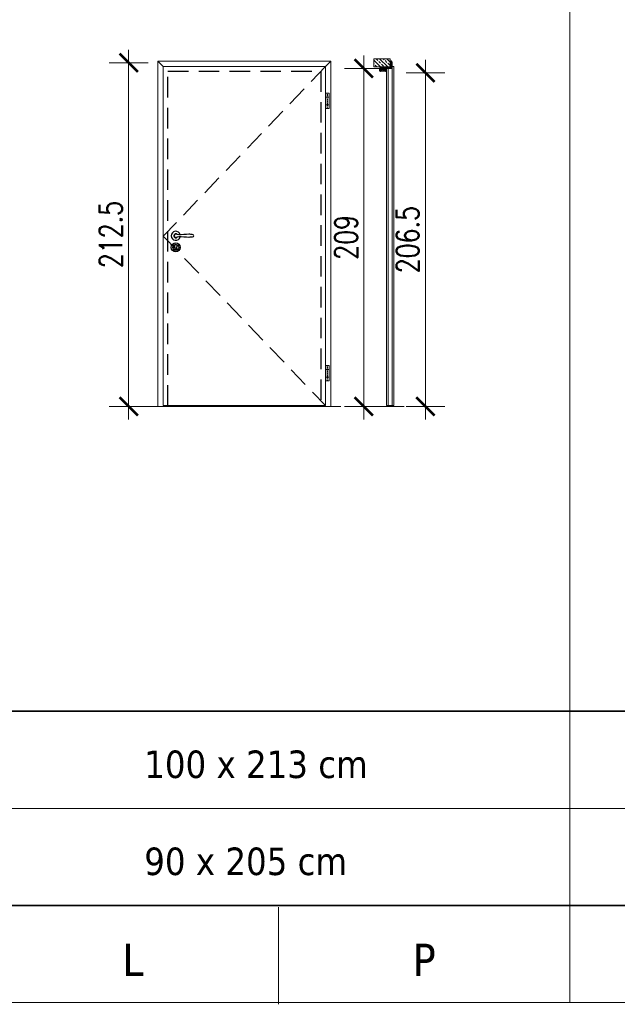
# Model space of a CAD drawing. Header units: millimetres. Extents: x 23192 to 149900, y -396339 to -79279.
# Tile 61 of 136: x 70802 to 71171, y -211348 to -210739. Entities that reach past the tile are written whole.
import ezdxf

# ---------------------------------------------------------------- set-up
doc = ezdxf.new("R2010")
doc.units = ezdxf.units.MM
doc.linetypes.add('CENTER', pattern=[0.6, 0.375, -0.075, 0.075, -0.075])
doc.linetypes.add('DASHED', pattern=[19.05, 12.7, -6.35])
doc.layers.get('0').update_dxf_attribs({"lineweight": 0})
for name, color, linetype, lineweight in [('0_LEGENDA', 7, 'Continuous', 13), ('Drzwi - hatch', 8, 'Continuous', 5), ('Drzwi KRAWĘDZIE', 7, 'Continuous', 20), ('KOREkty', 190, 'Continuous', 35)]:
    doc.layers.add(name, color=color, linetype=linetype, lineweight=lineweight)
for name, color, linetype in [('Drzwi - klamki', 150, 'Continuous'), ('Drzwi PRZER-DUŻA', 240, 'DASHED'), ('GRUBA', 4, 'Continuous')]:
    doc.layers.add(name, color=color, linetype=linetype)
doc.styles.add('ARIAL', font='tahoma.ttf')
doc.styles.add('SIMPLEX', font='simplex.shx', dxfattribs={"width": 0.77})
doc.dimstyles.new('OL PB 200', dxfattribs={"dimscale": 4, "dimtxt": 3.5, "dimasz": 0.2, "dimexe": 10, "dimexo": 10, "dimgap": 1, "dimtad": 1, "dimdec": 1, "dimrnd": 0.5, "dimzin": 9, "dimdsep": 46, "dimtxsty": 'SIMPLEX', "dimblk": 'thick_MSz', "dimcen": 0.1, "dimdle": 8, "dimse1": 1, "dimse2": 1, "dimclrd": 256, "dimclre": 256, "dimclrt": 3, "dimadec": 1, "dimazin": 2, "dimtfac": 1, "dimtdec": 1, "dimtix": 1, "dimtofl": 0, "dimtmove": 2, "dimatfit": 3, "dimldrblk": 'thick_MSz', "dimfxl": 10, "dimfxlon": 1, "dimtolj": 1, "dimlwd": -1, "dimlwe": -1, "dimarcsym": 0})

# ---------------------------------------------------------------- blocks, each defined once
blk = doc.blocks.new('thick_MSz')
for p, q in [((0, 15), (0, -15)), ((-10, 0), (10, 0))]:
    blk.add_line(p, q)
at = {"const_width": 2, "elevation": 2}
blk.add_lwpolyline([(-7.07, -7.07), (7.07, 7.07)], dxfattribs=at)
blk = doc.blocks.new('*D189')
at = {"layer": '0_LEGENDA', "transparency": 16777216}
blk.add_line((71014.34, -210770.05), (71014.34, -210977.45), dxfattribs=at)
at = {"layer": 'DEFPOINTS', "color": 0, "transparency": 16777216}
for p in [(71020.52, -210769.25), (71014.34, -210978.25), (71020.52, -210978.25)]:
    blk.add_point(p, dxfattribs=at)
at = {"layer": '0_LEGENDA', "transparency": 16777216, "xscale": 0.8, "yscale": 0.8, "zscale": 0.8}
for p, rotation in [((71014.34, -210769.25), 90), ((71014.34, -210978.25), 270)]:
    blk.add_blockref('thick_MSz', p, dxfattribs=dict(at, rotation=rotation))
at = {"layer": '0_LEGENDA', "color": 3, "transparency": 16777216, "insert": (71003.34, -210873.75), "char_height": 14, "attachment_point": 5, "rotation": 90, "style": 'SIMPLEX'}
blk.add_mtext('\\A1;209', dxfattribs=at)
blk = doc.blocks.new('*D190')
at = {"layer": '0_LEGENDA', "transparency": 16777216}
blk.add_line((70868.98, -210766.55), (70868.98, -210977.45), dxfattribs=at)
at = {"layer": 'DEFPOINTS', "color": 0, "transparency": 16777216}
for p in [(71031, -210765.75), (70868.98, -210978.25), (71031, -210978.25)]:
    blk.add_point(p, dxfattribs=at)
at = {"layer": '0_LEGENDA', "transparency": 16777216, "xscale": 0.8, "yscale": 0.8, "zscale": 0.8}
for p, rotation in [((70868.98, -210765.75), 90), ((70868.98, -210978.25), 270)]:
    blk.add_blockref('thick_MSz', p, dxfattribs=dict(at, rotation=rotation))
at = {"layer": '0_LEGENDA', "color": 3, "transparency": 16777216, "insert": (70857.98, -210872), "char_height": 14, "attachment_point": 5, "rotation": 90, "style": 'SIMPLEX'}
blk.add_mtext('\\A1;212.5', dxfattribs=at)
blk = doc.blocks.new('*D191')
at = {"layer": '0_LEGENDA', "transparency": 16777216}
blk.add_line((71052.44, -210772.8), (71052.44, -210977.45), dxfattribs=at)
at = {"layer": 'DEFPOINTS', "color": 0, "transparency": 16777216}
for p in [(71026.15, -210772), (71026.15, -210978.25), (71052.44, -210978.25)]:
    blk.add_point(p, dxfattribs=at)
at = {"layer": '0_LEGENDA', "transparency": 16777216, "xscale": 0.8, "yscale": 0.8, "zscale": 0.8}
for p, rotation in [((71052.44, -210772), 90), ((71052.44, -210978.25), 270)]:
    blk.add_blockref('thick_MSz', p, dxfattribs=dict(at, rotation=rotation))
at = {"layer": '0_LEGENDA', "color": 3, "transparency": 16777216, "insert": (71041.44, -210875.12), "char_height": 14, "attachment_point": 5, "rotation": 90, "style": 'SIMPLEX'}
blk.add_mtext('\\A1;206.5', dxfattribs=at)

msp = doc.modelspace()

# ---------------------------------------------------------------- hatches: boundary and pattern name
at = {"layer": 'Drzwi - hatch'}
h = msp.add_hatch(dxfattribs=at)
h.set_pattern_fill('ANSI33', color=256, scale=0.5, angle=-90)
h.set_pattern_definition([(315, (67024.589, -211033.826), (2.245064, 2.245064), []), (315, (67024.589, -211036.071), (2.245064, 2.245064), [1.5875, -0.79375])])
h.paths.add_polyline_path([(71020.521, -210763.245), (71020.521, -210768.245), (71030.721, -210768.245), (71030.721, -210763.245)])
h = msp.add_hatch(dxfattribs=at)
h.set_pattern_fill('AR-CONC', color=256, scale=0.003, angle=-90)
h.set_pattern_definition([(320, (67570.1032, -210539.0158), (-0.047817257, -0.546554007), [0.05715, -0.62865]), (265, (67570.1032, -210539.0158), (0.57317054, 0.10573026), [0.04572, -0.50292175]), (10.451445, (67570.0992, -210539.06136), (0.525353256, -0.44082374), [0.04857003, -0.53427073]), (316.1842, (67570.2556, -210539.0158), (-0.12612698, -0.81323712), [0.085725, -0.942975]), (6.635558, (67570.2451, -210539.0836), (0.74227837, -0.7122124), [0.07285507, -0.80140682]), (261.18415, (67570.2556, -210539.0158), (0.74227837, -0.7122124), [0.0685799, -0.7543792]), (291, (67570.2175, -210539.092), (-0.306795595, -0.454843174), [0.05715, -0.62865]), (236, (67570.2175, -210539.092), (0.5525639, -0.185406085), [0.04572, -0.50292]), (341.451445, (67570.1919, -210539.1299), (0.24576831, -0.64024926), [0.04857003, -0.53426981]), (307.5, (67570.10319, -210539.01581), (0.253665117, -0.00926581), [0, -0.496824, 0, -0.51054, 0, -0.504825]), (277.5, (67570.1032, -210539.0158), (0.300541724, -0.200458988), [0, -0.291084, 0, -0.485394, 0, -0.192405]), (237.5, (67570.10319, -210538.84589), (-0.017186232, -0.406771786), [0, -0.1905, 0, -0.59436, 0, -0.78867]), (227.5, (67570.1032, -210538.7697), (0.076279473, -0.444387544), [0, -0.24765, 0, -0.394716, 0, -0.56007])])
h.paths.add_polyline_path([(71024.561, -210770.815, -0.4142136), (71024.401, -210770.655), (71024.401, -210769.085, -0.4142136), (71024.561, -210768.925), (71025.121, -210768.925), (71025.121, -210768.745), (71024.561, -210768.745), (71024.561, -210768.245), (71030.721, -210768.245), (71031.441, -210768.245), (71031.441, -210768.605, -0.4142136), (71031.281, -210768.765), (71027.081, -210768.765, 0.4142136), (71026.741, -210769.105), (71026.741, -210770.285, 0.4142136), (71027.081, -210770.625), (71027.746, -210770.625, -1), (71027.746, -210770.815)])
h.paths.add_polyline_path([(71030.721, -210768.245), (71030.721, -210764.925), (71031.281, -210764.925, -0.4142136), (71031.441, -210765.085), (71031.441, -210767.545), (71031.441, -210768.245)])

# ---------------------------------------------------------------- linework, layer by layer
at = {"linetype": 'CENTER', "ltscale": 0.5}
for p, q in [((70991.876, -210784.614), (70991.876, -210794.114)), ((70991.876, -210952.995), (70991.876, -210962.495))]:
    msp.add_line(p, q, dxfattribs=at)
at = {"linetype": 'DASHED'}
msp.add_lwpolyline([(70990.626, -210768.145), (70890.426, -210872.945), (70990.626, -210977.745)], dxfattribs=at)
at = {"layer": '0_LEGENDA', "linetype": 'ByBlock', "ltscale": 5}
for p, q in [((71141.686, -211346.755), (71141.686, -210174.457)), ((67487.721, -211166.755), (76924.798, -211166.749)), ((67487.721, -211226.755), (76924.742, -211226.749)), ((67487.721, -211286.755), (76924.686, -211286.749)), ((67487.721, -211286.755), (76924.686, -211286.753)), ((70961.686, -211287.908), (70961.686, -211347.909)), ((67487.721, -211346.755), (76924.63, -211346.749))]:
    msp.add_line(p, q, dxfattribs=at)
at = {"layer": 'Drzwi - klamki'}
for p, q in [((71026.935, -210769.13), (71027.106, -210768.96)), ((71027.221, -210769.145), (71027.406, -210768.96)), ((71027.521, -210769.145), (71027.706, -210768.96)), ((71028.421, -210769.145), (71028.421, -210768.945)), ((71028.421, -210768.945), (71029.421, -210768.945)), ((71028.433, -210768.945), (71028.421, -210768.957)), ((71028.532, -210768.945), (71028.421, -210769.056)), ((71028.63, -210768.945), (71028.43, -210769.145)), ((71028.633, -210769.145), (71028.433, -210768.945)), ((71028.729, -210768.945), (71028.529, -210769.145)), ((71028.732, -210769.145), (71028.532, -210768.945)), ((71028.828, -210768.945), (71028.628, -210769.145)), ((71028.83, -210769.145), (71028.63, -210768.945)), ((71028.927, -210768.945), (71028.727, -210769.145)), ((71028.929, -210769.145), (71028.729, -210768.945)), ((71029.026, -210768.945), (71028.826, -210769.145)), ((71029.028, -210769.145), (71028.828, -210768.945)), ((71029.124, -210768.945), (71028.924, -210769.145)), ((71029.127, -210769.145), (71028.927, -210768.945)), ((71029.223, -210768.945), (71029.023, -210769.145)), ((71029.226, -210769.145), (71029.026, -210768.945)), ((71029.322, -210768.945), (71029.122, -210769.145)), ((71029.324, -210769.145), (71029.124, -210768.945)), ((71029.421, -210768.945), (71029.221, -210769.145)), ((71029.421, -210769.143), (71029.223, -210768.945)), ((71029.421, -210769.044), (71029.322, -210768.945)), ((71029.421, -210768.945), (71029.421, -210769.145)), ((71026.921, -210769.166), (71026.921, -210770.295)), ((71026.921, -210770.295), (71027.056, -210770.43)), ((71027.314, -210769.245), (71027.021, -210769.245)), ((71027.021, -210769.245), (71027.021, -210770.195)), ((71027.526, -210770.195), (71027.021, -210770.195)), ((71027.062, -210769.145), (71027.177, -210769.03)), ((71027.221, -210769.145), (71027.062, -210769.145)), ((71027.062, -210770.295), (71027.127, -210770.36)), ((71027.24, -210770.295), (71027.062, -210770.295)), ((71027.314, -210769.245), (71027.193, -210769.731)), ((71027.193, -210769.731), (71027.526, -210770.195)), ((71027.24, -210770.295), (71027.375, -210770.43)), ((71027.417, -210769.245), (71027.301, -210769.71)), ((71027.301, -210769.71), (71027.663, -210770.215)), ((71027.362, -210769.145), (71027.477, -210769.03)), ((71027.521, -210769.145), (71027.362, -210769.145)), ((71027.381, -210770.295), (71027.446, -210770.36)), ((71027.517, -210770.295), (71027.381, -210770.295)), ((71027.621, -210769.245), (71027.417, -210769.245)), ((71027.562, -210770.367), (71027.523, -210770.445)), ((71027.621, -210769.245), (71027.621, -210769.573)), ((71027.662, -210769.145), (71027.777, -210769.03)), ((71027.662, -210769.145), (71027.721, -210769.166)), ((71027.721, -210769.166), (71027.721, -210769.573)), ((71027.721, -210770.445), (71027.862, -210770.459)), ((71027.776, -210769.623), (71028.156, -210769.586)), ((71027.785, -210769.722), (71028.127, -210769.689)), ((71028.171, -210769.992), (71028.171, -210769.729)), ((71028.271, -210770.009), (71028.271, -210769.685)), ((71028.534, -210769.145), (71028.421, -210769.032)), ((71028.435, -210769.145), (71028.421, -210769.13)), ((71029.421, -210769.145), (71028.421, -210769.145)), ((71029.421, -210769.044), (71029.32, -210769.145)), ((71029.421, -210769.143), (71029.418, -210769.145))]:
    msp.add_line(p, q, dxfattribs=at)
at = {"layer": 'Drzwi - klamki', "ltscale": 0.2}
for p, q in [((70896.976, -210872.495), (70896.976, -210872.995)), ((70896.976, -210872.495), (70897.107, -210872.495)), ((70896.976, -210872.995), (70897.107, -210872.995)), ((70897.601, -210879.789), (70897.601, -210881.039)), ((70898.651, -210879.789), (70898.651, -210881.039))]:
    msp.add_line(p, q, dxfattribs=at)
for centre, radius in [((70898.126, -210879.889), 2.8), ((70898.131, -210879.893), 1.8)]:
    msp.add_circle(centre, radius, dxfattribs=at)
at = {"layer": 'Drzwi - klamki'}
for centre, radius, start, end in [((71027.141, -210768.995), 0.05, 90, 135), ((71027.141, -210768.995), 0.05, 315, 90), ((71027.441, -210768.995), 0.05, 90, 135), ((71027.441, -210768.995), 0.05, 315, 90), ((71027.741, -210768.995), 0.05, 90, 135), ((71027.741, -210768.995), 0.05, 315, 90), ((71026.971, -210769.166), 0.05, 135, 180), ((71027.091, -210770.395), 0.05, 225, 270), ((71027.091, -210770.395), 0.05, 270, 45), ((71027.411, -210770.395), 0.05, 225, 270), ((71027.411, -210770.395), 0.05, 270, 45), ((71027.517, -210770.345), 0.05, 333.425339, 90), ((71027.771, -210769.573), 0.15, 180, 275.563415), ((71027.866, -210770.069), 0.25, 215.623943, 327.559413), ((71027.771, -210769.573), 0.05, 180, 275.563415), ((71027.886, -210770.21), 0.25, 264.429901, 319.458571), ((71027.301, -210769.71), 1.019, 319.458571, 341.015535), ((71027.301, -210769.71), 0.919, 327.559413, 339.878843), ((71028.131, -210769.729), 0.04, 0, 95.563415), ((71028.17, -210769.735), 0.15, 89.587511, 95.563415), ((71028.071, -210769.992), 0.1, 339.878843, 0), ((71028.171, -210769.685), 0.1, 0, 89.587511), ((71028.171, -210770.009), 0.1, 341.015535, 0)]:
    msp.add_arc(centre, radius, start, end, dxfattribs=at)
at = {"layer": 'Drzwi - klamki', "ltscale": 0.2}
for centre, radius, start, end in [((70898.126, -210872.745), 2.801, 13.271535, 346.728465), ((70898.126, -210872.745), 1.25, 42.903782, 317.096218), ((70898.126, -210872.745), 1.05, 64.699839, 295.300161), ((70908.536, -210872.745), 0.74, 288.924644, 71.075356), ((70898.126, -210879.089), 0.875, 306.869898, 233.130102), ((70898.126, -210881.039), 0.525, 180, 270), ((70898.126, -210881.039), 0.525, 270, 0)]:
    msp.add_arc(centre, radius, start, end, dxfattribs=at)
for points in [[(70908.776, -210872.045), (70906.276, -210871.795), (70899.981, -210872.045), (70898.126, -210871.695)], [(70908.776, -210873.445), (70906.276, -210873.695), (70899.981, -210873.445), (70898.126, -210873.795)]]:
    msp.add_spline(points, degree=3, dxfattribs=at)
at = {"layer": 'Drzwi KRAWĘDZIE'}
for p, q in [((70887.026, -210978.245), (70887.026, -210764.745)), ((70994.026, -210764.745), (70887.026, -210764.745)), ((70887.026, -210764.745), (70890.426, -210768.145)), ((70994.026, -210764.745), (70990.626, -210768.145)), ((70994.026, -210978.245), (70994.026, -210764.745)), ((71024.561, -210768.745), (71024.561, -210768.245)), ((71031.721, -210768.145), (71032.821, -210768.145)), ((71031.721, -210768.145), (71031.721, -210769.345)), ((71031.721, -210768.145), (71031.721, -210769.345)), ((71031.921, -210768.145), (71031.921, -210977.745)), ((71032.921, -210768.245), (71032.921, -210977.645)), ((71028.321, -210769.445), (71028.321, -210977.645)), ((71031.721, -210769.345), (71028.421, -210769.345)), ((71029.321, -210769.345), (71029.321, -210977.745)), ((70992.826, -210784.614), (70990.926, -210784.614)), ((70990.926, -210784.614), (70990.926, -210794.114)), ((70992.826, -210787.014), (70990.926, -210787.014)), ((70992.826, -210784.614), (70992.826, -210794.114)), ((70992.826, -210791.714), (70990.926, -210791.714)), ((70990.926, -210794.114), (70992.826, -210794.114)), ((71032.921, -210875.545), (71032.921, -210869.945)), ((70992.826, -210952.995), (70990.926, -210952.995)), ((70990.926, -210952.995), (70990.926, -210962.495)), ((70992.826, -210955.395), (70990.926, -210955.395)), ((70992.826, -210952.995), (70992.826, -210962.495)), ((70992.826, -210960.095), (70990.926, -210960.095)), ((70990.926, -210962.495), (70992.826, -210962.495)), ((70881.034, -210978.245), (71000.042, -210978.245)), ((70893.276, -210978.245), (70893.276, -210977.745)), ((70987.776, -210978.245), (70987.776, -210977.745)), ((71022.001, -210978.245), (71039.191, -210978.245)), ((71028.421, -210977.745), (71032.821, -210977.745))]:
    msp.add_line(p, q, dxfattribs=at)
for points in [[(70990.626, -210768.145), (70890.426, -210768.145), (70890.426, -210977.745), (70990.626, -210977.745)], [(71030.721, -210763.245), (71030.721, -210768.245), (71020.521, -210768.245), (71020.521, -210763.245)]]:
    msp.add_lwpolyline(points, close=True, dxfattribs=at)
for centre, start, end in [((71032.821, -210768.245), 0, 90), ((71028.421, -210769.445), 90, 180), ((71028.421, -210977.645), 180, 270), ((71032.821, -210977.645), 270, 0)]:
    msp.add_arc(centre, 0.1, start, end, dxfattribs=at)
at = {"layer": 'Drzwi PRZER-DUŻA'}
msp.add_lwpolyline([(70893.276, -210977.745), (70893.276, -210770.995), (70987.776, -210770.995), (70987.776, -210977.745)], dxfattribs=at)
at = {"layer": 'GRUBA', "ltscale": 0.2}
for p, q in [((71024.561, -210768.745), (71025.121, -210768.745)), ((71025.121, -210768.925), (71024.561, -210768.925)), ((71025.121, -210768.745), (71025.121, -210768.925)), ((71027.081, -210768.765), (71031.281, -210768.765)), ((71030.821, -210768.945), (71027.081, -210768.945)), ((71030.721, -210764.925), (71030.721, -210764.745)), ((71030.721, -210764.745), (71031.281, -210764.745)), ((71031.281, -210764.925), (71030.721, -210764.925)), ((71031.281, -210768.945), (71030.821, -210768.945)), ((71031.441, -210767.545), (71031.441, -210765.085)), ((71031.441, -210768.605), (71031.441, -210767.545)), ((71031.621, -210765.085), (71031.621, -210768.605)), ((71024.221, -210770.655), (71024.221, -210769.085)), ((71024.401, -210769.085), (71024.401, -210770.655)), ((71024.561, -210770.815), (71027.746, -210770.815)), ((71027.746, -210770.995), (71024.561, -210770.995)), ((71026.741, -210770.285), (71026.741, -210769.105)), ((71026.921, -210769.105), (71026.921, -210770.285)), ((71027.081, -210770.445), (71027.746, -210770.445)), ((71027.746, -210770.625), (71027.081, -210770.625))]:
    msp.add_line(p, q, dxfattribs=at)
for centre, radius, start, end in [((71024.561, -210769.085), 0.34, 90, 180), ((71024.561, -210769.085), 0.16, 90, 180), ((71027.081, -210769.105), 0.34, 90, 180), ((71027.081, -210769.105), 0.16, 90, 180), ((71031.281, -210765.085), 0.34, 0, 90), ((71031.281, -210765.085), 0.16, 0, 90), ((71031.281, -210768.605), 0.16, 270, 0), ((71031.281, -210768.605), 0.34, 270, 0), ((71024.561, -210770.655), 0.34, 180, 270), ((71024.561, -210770.655), 0.16, 180, 270), ((71027.081, -210770.285), 0.34, 180, 270), ((71027.081, -210770.285), 0.16, 180, 270), ((71027.746, -210770.72), 0.275, 270, 90), ((71027.746, -210770.72), 0.095, 270, 90)]:
    msp.add_arc(centre, radius, start, end, dxfattribs=at)
at = {"layer": 'KOREkty'}
msp.add_lwpolyline([(67895.989, -211166.755), (76924.686, -211166.754), (76924.686, -211286.749), (67895.989, -211286.75)], close=True, dxfattribs=at)

# ---------------------------------------------------------------- texts
at = {"layer": '0_LEGENDA', "linetype": 'ByBlock', "ltscale": 5, "attachment_point": 1, "style": 'ARIAL'}
for s, insert, char_height, width in [('100 x 213 cm', (70878.646, -211190.985), 17, 162.7638), ('90 x 205 cm', (70878.646, -211250.985), 17, 212.04863), ('\\pxqc;L', (70781.686, -211310.437), 20, 180), ('\\pxqc;P', (70961.686, -211310.437), 20, 180)]:
    msp.add_mtext(s, dxfattribs=dict(at, insert=insert, char_height=char_height, width=width))

# ---------------------------------------------------------------- dimensions: what is measured, and where the dimension line sits
at = {"layer": '0_LEGENDA', "color": 7}
for base, p1, p2, picture, middle in [((70868.978, -210978.245), (71031.001, -210765.745), (71031.001, -210978.245), '*D190', (70857.978, -210871.995)), ((71014.336, -210978.245), (71020.521, -210769.245), (71020.521, -210978.245), '*D189', (71003.336, -210873.745)), ((71052.43693, -210978.24501), (71026.15324, -210771.995), (71026.15324, -210978.24501), '*D191', (71041.43693, -210875.12001))]:
    dim = msp.add_linear_dim(base=base, p1=p1, p2=p2, angle=90, dimstyle='OL PB 200', dxfattribs=at)
    dim.commit()
    dim.dimension.update_dxf_attribs({"geometry": picture, "text_midpoint": middle})

doc.saveas('drawing.dxf')
